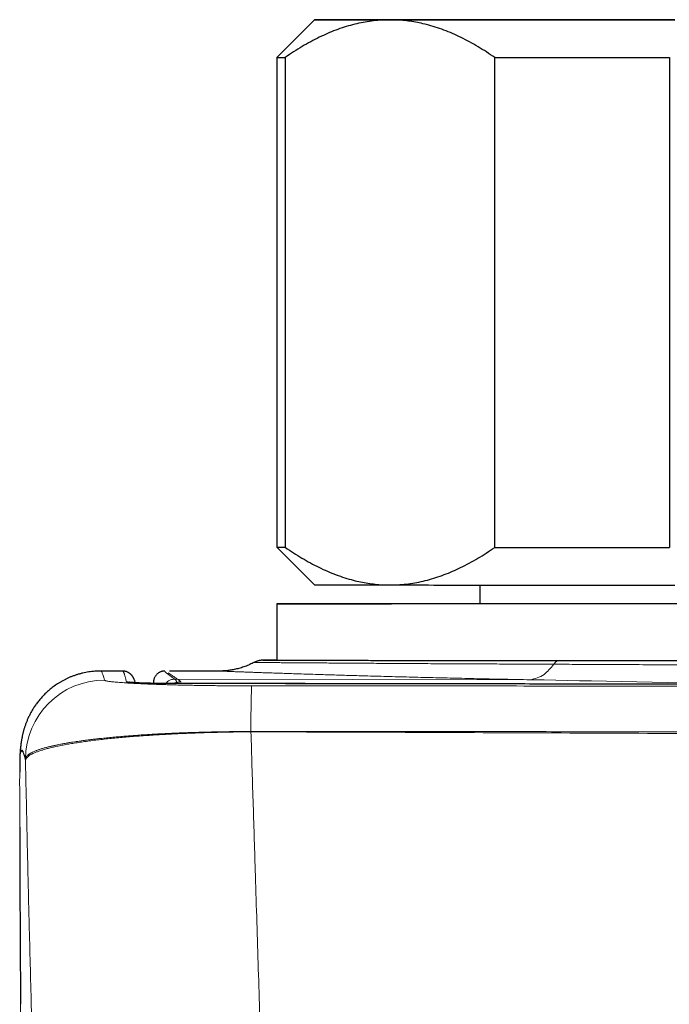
# Model space of a CAD drawing. Header units: millimetres. Extents: x 8 to 969, y 12 to 489.
# Tile 14 of 52: x 391 to 408, y 289 to 315. Entities that reach past the tile are written whole.
import ezdxf

# ---------------------------------------------------------------- set-up
doc = ezdxf.new("R2010")
doc.units = ezdxf.units.MM

msp = doc.modelspace()

# ---------------------------------------------------------------- linework, layer by layer
at = {"color": 7, "linetype": 'Continuous', "lineweight": 30}
for p, q in [((398.614, 315.145), (397.614, 314.145)), ((397.614, 314.145), (397.614, 301.145)), ((397.839, 314.145), (397.839, 301.145)), ((403.407, 301.143), (403.407, 314.143)), ((408.046, 314.142), (408.046, 301.142)), ((397.614, 301.145), (398.614, 300.145)), ((403.014, 300.143), (403.014, 299.645)), ((397.614, 299.645), (397.614, 298.145)), ((397.012, 298.088), (397.012, 298.088)), ((392.938, 297.858), (392.94, 297.858)), ((393.522, 297.859), (392.94, 297.859)), ((393.522, 297.858), (393.521, 297.858)), ((394.641, 297.859), (394.64, 297.859)), ((396.084, 297.859), (394.761, 297.859)), ((394.338, 297.558), (394.338, 297.558)), ((394.338, 297.557), (394.338, 297.557)), ((399.182, 297.524), (399.182, 297.524))]:
    msp.add_line(p, q, dxfattribs=at)
at = {"color": 252, "linetype": 'Continuous', "lineweight": 0}
for p, q in [((404.346, 297.628), (394.902, 297.646)), ((394.92, 297.526), (394.92, 297.526))]:
    msp.add_line(p, q, dxfattribs=at)
at = {"color": 7, "linetype": 'Continuous', "lineweight": 30, "flags": 128}
for points in [[(400.623, 315.147), (400.509, 315.147), (400.398, 315.147), (400.291, 315.147), (400.186, 315.147), (400.085, 315.147), (399.987, 315.147), (399.892, 315.147), (399.8, 315.147), (399.712, 315.147), (399.626, 315.147), (399.545, 315.147), (399.466, 315.146), (399.391, 315.146), (399.319, 315.146), (399.251, 315.146), (399.186, 315.146), (399.125, 315.146), (399.067, 315.146), (399.012, 315.146), (398.961, 315.146), (398.913, 315.146), (398.869, 315.146), (398.828, 315.146), (398.791, 315.146), (398.757, 315.146), (398.727, 315.146), (398.701, 315.146), (398.678, 315.146), (398.658, 315.146), (398.642, 315.146), (398.63, 315.146), (398.621, 315.146), (398.615, 315.145), (398.614, 315.145), (398.615, 315.145), (398.621, 315.145), (398.63, 315.145), (398.642, 315.145), (398.658, 315.145), (398.678, 315.145), (398.701, 315.145), (398.727, 315.145), (398.757, 315.145), (398.791, 315.145), (398.828, 315.145), (398.869, 315.145), (398.913, 315.145), (398.961, 315.145), (399.012, 315.145), (399.067, 315.145), (399.125, 315.145), (399.186, 315.145), (399.251, 315.145), (399.319, 315.144), (399.391, 315.144), (399.466, 315.144), (399.545, 315.144), (399.626, 315.144), (399.712, 315.144), (399.8, 315.144), (399.892, 315.144), (399.987, 315.144), (400.085, 315.144), (400.186, 315.144), (400.291, 315.144), (400.398, 315.144), (400.509, 315.144), (400.623, 315.144)], [(408.123, 315.148), (407.802, 315.148), (407.485, 315.148), (407.172, 315.148), (406.864, 315.148), (406.56, 315.148), (406.261, 315.148), (405.967, 315.148), (405.678, 315.148), (405.395, 315.148), (405.118, 315.148), (404.846, 315.148), (404.58, 315.148), (404.321, 315.148), (404.068, 315.147), (403.821, 315.147), (403.581, 315.147), (403.348, 315.147), (403.122, 315.147), (402.903, 315.147), (402.692, 315.147), (402.488, 315.147), (402.292, 315.147), (402.103, 315.147), (401.922, 315.147), (401.75, 315.147), (401.585, 315.147), (401.429, 315.147), (401.281, 315.147), (401.141, 315.147), (401.01, 315.146), (400.888, 315.146), (400.774, 315.146), (400.67, 315.146), (400.574, 315.146), (400.487, 315.146), (400.409, 315.146), (400.34, 315.146), (400.28, 315.146), (400.229, 315.146), (400.188, 315.146), (400.155, 315.146), (400.132, 315.146), (400.118, 315.146), (400.114, 315.145), (400.118, 315.145), (400.132, 315.145), (400.155, 315.145), (400.188, 315.145), (400.229, 315.145), (400.28, 315.145), (400.34, 315.145), (400.409, 315.145), (400.487, 315.145), (400.574, 315.145), (400.67, 315.145), (400.774, 315.145), (400.888, 315.144), (401.01, 315.144), (401.141, 315.144), (401.281, 315.144), (401.429, 315.144), (401.585, 315.144), (401.75, 315.144), (401.922, 315.144), (402.103, 315.144), (402.292, 315.144), (402.488, 315.144), (402.692, 315.144), (402.903, 315.144), (403.122, 315.144), (403.348, 315.144), (403.581, 315.144), (403.821, 315.143), (404.068, 315.143), (404.321, 315.143), (404.58, 315.143), (404.846, 315.143), (405.118, 315.143), (405.395, 315.143), (405.678, 315.143), (405.967, 315.143), (406.261, 315.143), (406.56, 315.143), (406.864, 315.143), (407.172, 315.143), (407.485, 315.143), (407.802, 315.143), (408.123, 315.143)], [(408.195, 315.148), (407.98, 315.148), (407.767, 315.148), (407.555, 315.148), (407.344, 315.148), (407.135, 315.148), (406.927, 315.148), (406.722, 315.148), (406.517, 315.148), (406.315, 315.148), (406.114, 315.148), (405.914, 315.148), (405.717, 315.148), (405.522, 315.148), (405.328, 315.148), (405.137, 315.148), (404.947, 315.148), (404.759, 315.148), (404.574, 315.148), (404.391, 315.148), (404.21, 315.148), (404.031, 315.148), (403.854, 315.148), (403.68, 315.148), (403.508, 315.148), (403.339, 315.148), (403.172, 315.148), (403.007, 315.148), (402.845, 315.148), (402.685, 315.148), (402.528, 315.148), (402.374, 315.148), (402.222, 315.148), (402.074, 315.147), (401.927, 315.147), (401.784, 315.147), (401.643, 315.147), (401.506, 315.147), (401.371, 315.147), (401.239, 315.147), (401.11, 315.147), (400.983, 315.147), (400.86, 315.147), (400.74, 315.147), (400.623, 315.147)], [(400.623, 315.144), (400.74, 315.144), (400.86, 315.144), (400.983, 315.144), (401.11, 315.144), (401.239, 315.144), (401.371, 315.144), (401.506, 315.144), (401.643, 315.144), (401.784, 315.143), (401.927, 315.143), (402.074, 315.143), (402.222, 315.143), (402.374, 315.143), (402.528, 315.143), (402.685, 315.143), (402.845, 315.143), (403.007, 315.143), (403.172, 315.143), (403.339, 315.143), (403.508, 315.143), (403.68, 315.143), (403.854, 315.143), (404.031, 315.143), (404.21, 315.143), (404.391, 315.143), (404.574, 315.143), (404.759, 315.143), (404.947, 315.143), (405.137, 315.143), (405.328, 315.143), (405.522, 315.143), (405.717, 315.143), (405.914, 315.143), (406.114, 315.143), (406.315, 315.143), (406.517, 315.143), (406.722, 315.143), (406.927, 315.143), (407.135, 315.143), (407.344, 315.143), (407.555, 315.143), (407.767, 315.143), (407.98, 315.143), (408.195, 315.142)], [(397.614, 314.145), (397.614, 314.145), (397.615, 314.145), (397.621, 314.145), (397.63, 314.145), (397.643, 314.145), (397.66, 314.145), (397.681, 314.145), (397.705, 314.145), (397.733, 314.145), (397.765, 314.145), (397.8, 314.145), (397.839, 314.145)], [(403.407, 314.143), (403.597, 314.143), (403.789, 314.143), (403.983, 314.143), (404.179, 314.143), (404.378, 314.143), (404.579, 314.143), (404.782, 314.143), (404.987, 314.143), (405.194, 314.143), (405.403, 314.143), (405.614, 314.143), (405.826, 314.142), (406.041, 314.142), (406.257, 314.142), (406.475, 314.142), (406.695, 314.142), (406.917, 314.142), (407.139, 314.142), (407.364, 314.142), (407.59, 314.142), (407.817, 314.142), (408.046, 314.142)], [(403.407, 301.143), (403.597, 301.143), (403.789, 301.143), (403.983, 301.143), (404.179, 301.143), (404.378, 301.143), (404.579, 301.143), (404.782, 301.143), (404.987, 301.143), (405.194, 301.143), (405.403, 301.143), (405.614, 301.143), (405.826, 301.142), (406.041, 301.142), (406.257, 301.142), (406.475, 301.142), (406.695, 301.142), (406.917, 301.142), (407.139, 301.142), (407.364, 301.142), (407.59, 301.142), (407.817, 301.142), (408.046, 301.142)], [(398.614, 300.145), (398.615, 300.145), (398.621, 300.145), (398.63, 300.145), (398.642, 300.145), (398.658, 300.145), (398.678, 300.145), (398.701, 300.145), (398.727, 300.145), (398.757, 300.145), (398.791, 300.145), (398.828, 300.145), (398.869, 300.145), (398.913, 300.145), (398.961, 300.145), (399.012, 300.145), (399.067, 300.145), (399.125, 300.145), (399.186, 300.145), (399.251, 300.145), (399.319, 300.144), (399.391, 300.144), (399.466, 300.144), (399.545, 300.144), (399.626, 300.144), (399.712, 300.144), (399.8, 300.144), (399.892, 300.144), (399.987, 300.144), (400.085, 300.144), (400.186, 300.144), (400.291, 300.144), (400.398, 300.144), (400.509, 300.144), (400.623, 300.144)], [(400.623, 300.144), (400.74, 300.144), (400.86, 300.144), (400.983, 300.144), (401.11, 300.144), (401.239, 300.144), (401.371, 300.144), (401.506, 300.144), (401.643, 300.144), (401.784, 300.143), (401.927, 300.143), (402.074, 300.143), (402.222, 300.143), (402.374, 300.143), (402.528, 300.143), (402.685, 300.143), (402.845, 300.143), (403.007, 300.143), (403.172, 300.143), (403.339, 300.143), (403.508, 300.143), (403.68, 300.143), (403.854, 300.143), (404.031, 300.143), (404.21, 300.143), (404.391, 300.143), (404.574, 300.143), (404.759, 300.143), (404.947, 300.143), (405.137, 300.143), (405.328, 300.143), (405.522, 300.143), (405.717, 300.143), (405.914, 300.143), (406.114, 300.143), (406.315, 300.143), (406.517, 300.143), (406.722, 300.143), (406.927, 300.143), (407.135, 300.143), (407.344, 300.143), (407.555, 300.143), (407.767, 300.143), (407.98, 300.143), (408.195, 300.142)], [(408.279, 299.642), (407.886, 299.642), (407.497, 299.642), (407.112, 299.642), (406.732, 299.642), (406.356, 299.642), (405.985, 299.642), (405.62, 299.643), (405.26, 299.643), (404.905, 299.643), (404.557, 299.643), (404.215, 299.643), (403.879, 299.643), (403.55, 299.643), (403.228, 299.643), (402.913, 299.643), (402.605, 299.643), (402.305, 299.643), (402.012, 299.643), (401.728, 299.643), (401.452, 299.643), (401.184, 299.643), (400.924, 299.643), (400.673, 299.643), (400.432, 299.644), (400.199, 299.644), (399.975, 299.644), (399.761, 299.644), (399.556, 299.644), (399.361, 299.644), (399.175, 299.644), (399, 299.644), (398.834, 299.644), (398.679, 299.644), (398.534, 299.644), (398.399, 299.644), (398.274, 299.644), (398.161, 299.645), (398.057, 299.645), (397.965, 299.645), (397.883, 299.645), (397.812, 299.645), (397.751, 299.645), (397.702, 299.645), (397.663, 299.645), (397.636, 299.645), (397.619, 299.645), (397.614, 299.645), (397.619, 299.646), (397.635, 299.646), (397.662, 299.646), (397.7, 299.646), (397.75, 299.646), (397.809, 299.646), (397.88, 299.646), (397.962, 299.646), (398.054, 299.646), (398.157, 299.646), (398.27, 299.646), (398.394, 299.646), (398.529, 299.647), (398.674, 299.647), (398.829, 299.647), (398.994, 299.647), (399.169, 299.647), (399.354, 299.647), (399.549, 299.647), (399.754, 299.647), (399.968, 299.647), (400.191, 299.647), (400.424, 299.647), (400.665, 299.647), (400.916, 299.648), (401.175, 299.648), (401.442, 299.648), (401.719, 299.648), (402.003, 299.648), (402.295, 299.648), (402.595, 299.648), (402.902, 299.648), (403.014, 299.648)]]:
    msp.add_lwpolyline(points, dxfattribs=at)
at = {"color": 252, "linetype": 'Continuous', "lineweight": 0, "flags": 128}
for points in [[(410.275, 297.507), (410.074, 297.51), (409.655, 297.518), (409.238, 297.526), (408.823, 297.535), (408.41, 297.544), (408.001, 297.553), (407.589, 297.562), (407.181, 297.571), (406.776, 297.58), (406.376, 297.589), (405.98, 297.597), (405.659, 297.604), (405.342, 297.61), (405.029, 297.616), (404.721, 297.622), (404.532, 297.625), (404.346, 297.628), (404.346, 297.628), (404.346, 297.628)], [(396.929, 296.254), (396.929, 296.253), (396.929, 296.252), (396.929, 296.251), (396.929, 296.25), (396.929, 296.249), (396.929, 296.248), (396.929, 296.247), (396.929, 296.246)], [(390.789, 295.62), (390.788, 295.588), (390.786, 295.501)]]:
    msp.add_lwpolyline(points, dxfattribs=at)
at = {"color": 7, "linetype": 'Continuous', "lineweight": 30}
msp.add_arc((397.827, 341.138), 39.993, 269.6947, 270.0181, dxfattribs=at)
at = {"color": 252, "linetype": 'Continuous', "lineweight": 0}
for centre, radius, start, end in [((393.038, 295.518), 2.1, 90.0043, 179.7496), ((393.62, 297.276), 0.3, 72.2659, 90.0152), ((394.963, 297.254), 0.301, 90.3267, 115.1967), ((395.068, 297.281), 0.3, 90.1103, 125.0708), ((428.008, 296.432), 31.08, 178.094, 180.3275), ((392.884, 295.5), 2.098, 179.9531, 180.2581), ((393.036, 295.518), 2.098, 179.7643, 180.9284)]:
    msp.add_arc(centre, radius, start, end, dxfattribs=at)
at = {"color": 7, "linetype": 'Continuous', "lineweight": 30}
for points, knots in [([(400.623, 315.144), (400.591, 315.144), (400.484, 315.143), (400.301, 315.132), (400.077, 315.106), (399.853, 315.067), (399.629, 315.015), (399.405, 314.95), (399.182, 314.872), (398.963, 314.783), (398.741, 314.681), (398.516, 314.566), (398.289, 314.437), (398.063, 314.297), (397.914, 314.196), (397.839, 314.145)], [0, 0, 0, 0, 0.034083, 0.113223, 0.192397, 0.271573, 0.350714, 0.430546, 0.510378, 0.588808, 0.667237, 0.750413, 0.833614, 0.916819, 1, 1, 1, 1]), ([(403.407, 314.143), (403.334, 314.193), (403.186, 314.293), (402.964, 314.431), (402.739, 314.559), (402.513, 314.676), (402.285, 314.782), (402.056, 314.874), (401.827, 314.954), (401.609, 315.016), (401.403, 315.064), (401.208, 315.1), (401.014, 315.125), (400.818, 315.141), (400.688, 315.143), (400.623, 315.144)], [0, 0, 0, 0, 0.082024, 0.164071, 0.246115, 0.328134, 0.410672, 0.49321, 0.574831, 0.656452, 0.72514, 0.793862, 0.862594, 0.931314, 1, 1, 1, 1]), ([(397.839, 301.145), (397.913, 301.095), (398.06, 300.994), (398.283, 300.856), (398.507, 300.728), (398.733, 300.611), (398.961, 300.506), (399.19, 300.413), (399.42, 300.334), (399.637, 300.271), (399.843, 300.223), (400.038, 300.188), (400.233, 300.163), (400.428, 300.147), (400.558, 300.145), (400.623, 300.144)], [0, 0, 0, 0, 0.082024, 0.164071, 0.246115, 0.328134, 0.410672, 0.49321, 0.574831, 0.656452, 0.72514, 0.793862, 0.862594, 0.931314, 1, 1, 1, 1]), ([(400.623, 300.144), (400.655, 300.144), (400.763, 300.145), (400.945, 300.155), (401.17, 300.181), (401.394, 300.22), (401.618, 300.273), (401.842, 300.338), (402.064, 300.416), (402.284, 300.505), (402.505, 300.606), (402.73, 300.722), (402.957, 300.851), (403.183, 300.99), (403.332, 301.092), (403.407, 301.143)], [0, 0, 0, 0, 0.034083, 0.113223, 0.192397, 0.271573, 0.350714, 0.430546, 0.510378, 0.588808, 0.667237, 0.750413, 0.833614, 0.916819, 1, 1, 1, 1]), ([(397.012, 298.088), (397.005, 298.085), (396.978, 298.07), (396.929, 298.047), (396.866, 298.018), (396.802, 297.993), (396.738, 297.969), (396.674, 297.948), (396.611, 297.93), (396.548, 297.914), (396.486, 297.9), (396.426, 297.889), (396.368, 297.879), (396.313, 297.872), (396.262, 297.867), (396.217, 297.864), (396.18, 297.861), (396.15, 297.86), (396.127, 297.86), (396.108, 297.859), (396.094, 297.859), (396.087, 297.859), (396.084, 297.859)], [0, 0, 0, 0, 0.023036, 0.095216, 0.166682, 0.237359, 0.307159, 0.375973, 0.443668, 0.510076, 0.574976, 0.638058, 0.698852, 0.756561, 0.809762, 0.856317, 0.89459, 0.925057, 0.949511, 0.969777, 0.987369, 1, 1, 1, 1]), ([(397.256, 298.146), (397.254, 298.146), (397.248, 298.146), (397.243, 298.145), (397.237, 298.145), (397.232, 298.145), (397.228, 298.145), (397.224, 298.145), (397.219, 298.145), (397.213, 298.144), (397.205, 298.144), (397.195, 298.143), (397.183, 298.142), (397.167, 298.14), (397.147, 298.136), (397.121, 298.13), (397.093, 298.122), (397.063, 298.112), (397.035, 298.1), (397.019, 298.092), (397.012, 298.088)], [0, 0, 0, 0, 0.1748239, 0.4697834, 0.5897861, 0.6482525, 0.6801461, 0.7040435, 0.723314, 0.7395707, 0.7544233, 0.7690812, 0.7849638, 0.8041839, 0.8289487, 0.86038, 0.8959985, 0.9336549, 0.9731928, 1, 1, 1, 1]), ([(397.249, 298.145), (397.251, 298.145), (397.256, 298.145), (397.277, 298.145), (397.312, 298.145), (397.36, 298.145), (397.421, 298.145), (397.493, 298.145), (397.578, 298.145), (397.675, 298.145), (397.785, 298.145), (397.911, 298.144), (398.051, 298.144), (398.205, 298.144), (398.369, 298.144), (398.542, 298.144), (398.723, 298.144), (398.916, 298.144), (399.12, 298.144), (399.335, 298.144), (399.56, 298.144), (399.797, 298.144), (400.048, 298.144), (400.313, 298.143), (400.595, 298.143), (400.887, 298.143), (401.18, 298.143), (401.472, 298.143), (401.762, 298.143), (402.059, 298.143), (402.365, 298.143), (402.678, 298.143), (402.999, 298.143), (403.327, 298.143), (403.666, 298.143), (404.018, 298.143), (404.382, 298.143), (404.752, 298.143), (405.005, 298.143), (405.131, 298.143)], [0, 0, 0, 0, 0.016607, 0.043946, 0.071296, 0.098646, 0.125985, 0.153324, 0.180674, 0.208024, 0.235363, 0.264107, 0.292864, 0.32162, 0.350364, 0.377721, 0.405089, 0.432456, 0.459813, 0.48717, 0.514537, 0.541905, 0.569262, 0.598016, 0.626782, 0.655548, 0.684302, 0.710215, 0.736137, 0.762059, 0.787972, 0.813885, 0.839807, 0.865729, 0.891642, 0.918726, 0.945821, 0.972915, 1, 1, 1, 1]), ([(397.614, 298.146), (397.587, 298.146), (397.529, 298.146), (397.454, 298.146), (397.387, 298.146), (397.333, 298.146), (397.292, 298.146), (397.268, 298.146), (397.261, 298.146), (397.26, 298.146)], [0, 0, 0, 0, 0.139306, 0.302192, 0.465078, 0.625452, 0.785826, 0.955787, 1, 1, 1, 1]), ([(405.131, 298.143), (405.256, 298.142), (405.505, 298.142), (405.886, 298.142), (406.272, 298.142), (406.665, 298.142), (407.064, 298.142), (407.47, 298.142), (407.88, 298.142), (408.299, 298.142), (408.728, 298.142), (409.166, 298.142), (409.607, 298.142), (410.052, 298.142), (410.501, 298.142), (410.952, 298.142), (411.402, 298.142), (411.86, 298.142), (412.328, 298.142), (412.807, 298.142), (413.286, 298.142), (413.759, 298.142), (414.224, 298.142), (414.682, 298.142), (415.139, 298.142), (415.596, 298.142), (416.053, 298.142), (416.506, 298.142), (416.956, 298.142), (417.377, 298.142), (417.774, 298.142), (418.147, 298.142), (418.517, 298.142), (418.884, 298.142), (419.24, 298.142), (419.584, 298.142), (419.918, 298.142), (420.249, 298.142), (420.467, 298.142), (420.576, 298.142)], [0, 0, 0, 0, 0.026983, 0.053975, 0.080967, 0.10795, 0.135249, 0.162559, 0.189869, 0.217169, 0.245495, 0.273831, 0.302168, 0.330495, 0.359046, 0.387598, 0.415706, 0.443814, 0.47359, 0.503378, 0.533166, 0.562941, 0.59141, 0.61989, 0.64837, 0.676838, 0.705532, 0.734226, 0.762483, 0.790741, 0.8147, 0.838669, 0.862642, 0.886611, 0.91057, 0.932924, 0.955285, 0.977645, 1, 1, 1, 1]), ([(392.938, 297.859), (392.913, 297.859), (392.861, 297.858), (392.782, 297.854), (392.7, 297.846), (392.619, 297.835), (392.538, 297.822), (392.459, 297.805), (392.38, 297.785), (392.303, 297.762), (392.228, 297.737), (392.155, 297.709), (392.083, 297.679), (392.014, 297.647), (391.947, 297.613), (391.882, 297.577), (391.82, 297.54), (391.761, 297.501), (391.703, 297.461), (391.649, 297.42), (391.596, 297.379), (391.547, 297.337), (391.499, 297.294), (391.455, 297.251), (391.412, 297.208), (391.371, 297.164), (391.333, 297.121), (391.297, 297.078), (391.263, 297.035), (391.231, 296.992), (391.2, 296.949), (391.171, 296.906), (391.144, 296.864), (391.119, 296.822), (391.095, 296.781), (391.072, 296.74), (391.051, 296.699), (391.031, 296.659), (391.012, 296.619), (390.994, 296.58), (390.978, 296.541), (390.962, 296.502), (390.948, 296.464), (390.934, 296.426), (390.921, 296.389), (390.909, 296.352), (390.898, 296.315), (390.888, 296.279), (390.878, 296.243), (390.869, 296.207), (390.861, 296.171), (390.853, 296.135), (390.845, 296.099), (390.839, 296.063), (390.832, 296.026), (390.826, 295.989), (390.82, 295.95), (390.815, 295.91), (390.81, 295.869), (390.805, 295.824), (390.8, 295.776), (390.796, 295.721), (390.792, 295.669), (390.79, 295.635), (390.789, 295.62)], [0, 0, 0, 0, 0.006691, 0.014085, 0.021471, 0.028847, 0.036213, 0.043569, 0.050916, 0.058255, 0.065586, 0.072912, 0.080233, 0.087551, 0.094871, 0.102195, 0.109527, 0.116874, 0.124241, 0.131637, 0.139069, 0.146549, 0.154087, 0.161695, 0.169389, 0.177181, 0.185089, 0.193129, 0.20132, 0.209683, 0.218237, 0.227006, 0.236013, 0.245285, 0.254848, 0.264733, 0.27497, 0.285594, 0.296643, 0.308155, 0.320175, 0.332751, 0.345934, 0.359782, 0.37436, 0.389737, 0.405994, 0.423219, 0.441513, 0.460991, 0.481786, 0.504049, 0.52796, 0.553732, 0.581619, 0.611934, 0.645066, 0.681515, 0.721941, 0.767256, 0.818789, 0.878632, 0.950474, 1, 1, 1, 1]), ([(393.858, 297.548), (393.857, 297.554), (393.851, 297.573), (393.841, 297.6), (393.83, 297.63), (393.82, 297.652), (393.811, 297.671), (393.801, 297.689), (393.791, 297.705), (393.781, 297.721), (393.77, 297.736), (393.758, 297.751), (393.744, 297.765), (393.73, 297.779), (393.714, 297.792), (393.697, 297.805), (393.678, 297.817), (393.657, 297.828), (393.632, 297.839), (393.605, 297.848), (393.577, 297.855), (393.548, 297.859), (393.529, 297.859), (393.521, 297.859)], [0, 0, 0, 0, 0.062167, 0.235085, 0.346763, 0.434927, 0.508114, 0.569191, 0.621084, 0.665932, 0.705272, 0.740237, 0.771687, 0.800293, 0.826595, 0.851037, 0.873995, 0.895792, 0.918914, 0.941027, 0.962421, 0.98336, 1, 1, 1, 1]), ([(394.64, 297.859), (394.636, 297.859), (394.626, 297.859), (394.608, 297.858), (394.588, 297.855), (394.568, 297.851), (394.546, 297.845), (394.524, 297.836), (394.5, 297.825), (394.475, 297.811), (394.451, 297.793), (394.428, 297.773), (394.407, 297.75), (394.388, 297.725), (394.372, 297.698), (394.36, 297.671), (394.35, 297.645), (394.344, 297.618), (394.34, 297.593), (394.338, 297.573), (394.338, 297.561), (394.338, 297.557)], [0, 0, 0, 0, 0.05593, 0.120142, 0.180004, 0.236424, 0.290187, 0.341975, 0.397399, 0.451241, 0.504004, 0.556132, 0.607896, 0.659421, 0.710743, 0.761895, 0.812966, 0.863873, 0.915971, 0.96909, 1, 1, 1, 1]), ([(394.92, 297.526), (394.9, 297.526), (394.861, 297.526), (394.802, 297.526), (394.742, 297.526), (394.682, 297.527), (394.623, 297.527), (394.565, 297.528), (394.508, 297.529), (394.452, 297.53), (394.396, 297.53), (394.342, 297.532), (394.288, 297.533), (394.236, 297.534), (394.185, 297.535), (394.136, 297.537), (394.088, 297.538), (394.043, 297.54), (394, 297.541), (393.959, 297.543), (393.921, 297.545), (393.885, 297.547), (393.852, 297.549), (393.821, 297.551), (393.793, 297.552), (393.769, 297.554), (393.748, 297.556), (393.731, 297.558), (393.718, 297.559), (393.709, 297.56), (393.703, 297.561), (393.701, 297.562), (393.701, 297.562), (393.701, 297.562)], [0, 0, 0, 0, 0.031344, 0.063718, 0.096311, 0.129065, 0.161914, 0.194781, 0.22761, 0.260419, 0.293585, 0.327132, 0.361047, 0.395305, 0.429866, 0.464682, 0.49969, 0.534817, 0.569979, 0.605048, 0.639926, 0.675506, 0.711085, 0.746677, 0.782158, 0.817373, 0.852104, 0.886051, 0.915543, 0.943119, 0.968388, 0.991103, 1, 1, 1, 1]), ([(399.182, 297.524), (398.822, 297.524), (397.87, 297.525), (396.449, 297.525), (395.388, 297.526), (394.92, 297.526)], [0, 0, 0, 0, 0.253349, 0.670216, 1, 1, 1, 1]), ([(488.614, 297.441), (488.591, 297.441), (487.954, 297.441), (486.76, 297.442), (485.001, 297.442), (483.259, 297.443), (481.455, 297.444), (479.59, 297.445), (477.64, 297.446), (475.59, 297.448), (473.415, 297.449), (471.077, 297.451), (468.518, 297.453), (465.621, 297.456), (462.081, 297.459), (458.259, 297.462), (454.636, 297.466), (451.684, 297.468), (449.286, 297.47), (447.098, 297.472), (444.968, 297.473), (442.698, 297.475), (440.397, 297.476), (438.11, 297.478), (435.788, 297.48), (433.372, 297.481), (430.897, 297.484), (428.479, 297.486), (426.114, 297.488), (423.797, 297.49), (421.524, 297.493), (419.421, 297.495), (417.44, 297.497), (415.564, 297.5), (413.649, 297.502), (411.727, 297.505), (409.798, 297.507), (407.86, 297.51), (405.915, 297.513), (403.962, 297.516), (402, 297.519), (400.406, 297.522), (399.466, 297.523), (399.182, 297.524)], [0, 0, 0, 0, 0.000762, 0.021352, 0.040057, 0.059753, 0.079761, 0.100567, 0.122297, 0.145135, 0.169333, 0.195267, 0.223529, 0.255172, 0.292436, 0.342285, 0.383377, 0.413931, 0.441307, 0.463817, 0.487316, 0.512755, 0.539955, 0.564459, 0.589488, 0.617823, 0.645485, 0.672504, 0.698936, 0.724831, 0.750229, 0.775168, 0.79538, 0.81671, 0.838122, 0.859618, 0.881202, 0.902873, 0.924635, 0.946488, 0.968434, 0.990474, 1, 1, 1, 1]), ([(390.789, 295.62), (390.789, 295.619), (390.789, 295.612), (390.788, 295.601), (390.788, 295.588), (390.787, 295.575), (390.787, 295.563), (390.786, 295.55), (390.786, 295.538), (390.786, 295.523), (390.785, 295.506), (390.785, 295.483), (390.785, 295.456), (390.785, 295.426), (390.784, 295.394), (390.784, 295.36), (390.784, 295.323), (390.784, 295.283), (390.784, 295.241), (390.784, 295.204), (390.784, 295.181), (390.784, 295.174)], [0, 0, 0, 0, 0.004211, 0.019528, 0.036363, 0.055313, 0.077122, 0.102784, 0.133729, 0.172223, 0.222464, 0.294779, 0.392202, 0.478022, 0.558881, 0.64454, 0.726951, 0.807641, 0.886169, 0.964375, 1, 1, 1, 1]), ([(390.785, 293.712), (390.785, 293.683), (390.785, 293.622), (390.785, 293.524), (390.786, 293.42), (390.786, 293.314), (390.786, 293.205), (390.787, 293.094), (390.787, 292.982), (390.787, 292.867), (390.788, 292.75), (390.788, 292.631), (390.788, 292.511), (390.789, 292.389), (390.789, 292.265), (390.79, 292.14), (390.79, 292.013), (390.791, 291.885), (390.791, 291.756), (390.792, 291.625), (390.792, 291.493), (390.793, 291.36), (390.794, 291.226), (390.794, 291.092), (390.795, 290.955), (390.796, 290.818), (390.796, 290.68), (390.797, 290.54), (390.798, 290.4), (390.799, 290.259), (390.8, 290.118), (390.801, 289.977), (390.801, 289.835), (390.802, 289.692), (390.803, 289.549), (390.804, 289.405), (390.805, 289.262), (390.806, 289.131), (390.807, 289.048), (390.807, 289.014)], [0, 0, 0, 0, 0.023489, 0.050734, 0.077851, 0.105171, 0.132467, 0.159758, 0.187062, 0.214395, 0.241796, 0.269101, 0.296465, 0.323892, 0.351317, 0.378664, 0.405873, 0.433111, 0.460505, 0.487823, 0.515086, 0.542313, 0.569525, 0.596742, 0.623979, 0.651256, 0.678592, 0.706009, 0.733526, 0.761047, 0.788245, 0.815525, 0.842871, 0.870268, 0.897701, 0.925153, 0.952607, 0.980041, 1, 1, 1, 1])]:
    msp.add_open_spline(points, degree=3, knots=knots, dxfattribs=at)
at = {"color": 252, "linetype": 'Continuous', "lineweight": 0}
for points, knots in [([(404.974, 298.04), (404.879, 298.04), (404.69, 298.041), (404.411, 298.042), (404.135, 298.043), (403.863, 298.044), (403.595, 298.046), (403.302, 298.047), (402.987, 298.049), (402.651, 298.05), (402.324, 298.052), (402.009, 298.054), (401.705, 298.055), (401.414, 298.057), (401.123, 298.059), (400.832, 298.061), (400.543, 298.062), (400.264, 298.064), (399.996, 298.066), (399.74, 298.068), (399.498, 298.069), (399.269, 298.071), (399.05, 298.072), (398.841, 298.074), (398.656, 298.075), (398.493, 298.076), (398.349, 298.077), (398.208, 298.078), (398.071, 298.079), (397.938, 298.08), (397.814, 298.081), (397.699, 298.082), (397.585, 298.083), (397.476, 298.084), (397.374, 298.085), (397.283, 298.086), (397.205, 298.086), (397.139, 298.087), (397.089, 298.087), (397.052, 298.088), (397.028, 298.088), (397.014, 298.088), (397.013, 298.088), (397.012, 298.088)], [0, 0, 0, 0, 0.019595, 0.039192, 0.058787, 0.078418, 0.098052, 0.117683, 0.143617, 0.169559, 0.195502, 0.221435, 0.246331, 0.271231, 0.296127, 0.323178, 0.350244, 0.377315, 0.404381, 0.431431, 0.457615, 0.483813, 0.510016, 0.536214, 0.562398, 0.583384, 0.604373, 0.625359, 0.648291, 0.671232, 0.694177, 0.717118, 0.74005, 0.767286, 0.794528, 0.821765, 0.849622, 0.877485, 0.905342, 0.930016, 0.954691, 0.977693, 1, 1, 1, 1]), ([(397.26, 298.146), (397.255, 298.146), (397.244, 298.145), (397.242, 298.145), (397.248, 298.145), (397.249, 298.145)], [0, 0, 0, 0, 0.341936, 0.804029, 1, 1, 1, 1]), ([(404.346, 297.628), (404.473, 297.656), (404.699, 297.706), (404.89, 297.938), (404.974, 298.04)], [0, 0, 0, 0, 0.56363, 1, 1, 1, 1]), ([(420.708, 298.034), (420.607, 298.033), (420.406, 298.033), (420.1, 298.032), (419.772, 298.031), (419.421, 298.029), (419.048, 298.028), (418.643, 298.026), (418.208, 298.024), (417.741, 298.022), (417.277, 298.02), (416.816, 298.017), (416.358, 298.015), (415.929, 298.014), (415.529, 298.012), (415.131, 298.011), (414.702, 298.009), (414.244, 298.008), (413.797, 298.008), (413.36, 298.007), (412.935, 298.007), (412.495, 298.007), (412.04, 298.008), (411.57, 298.009), (411.131, 298.01), (410.721, 298.012), (410.341, 298.013), (409.964, 298.015), (409.561, 298.017), (409.13, 298.019), (408.675, 298.022), (408.24, 298.024), (407.827, 298.026), (407.435, 298.028), (407.054, 298.03), (406.685, 298.032), (406.326, 298.034), (405.976, 298.035), (405.635, 298.037), (405.301, 298.038), (405.083, 298.039), (404.974, 298.04)], [0, 0, 0, 0, 0.020314, 0.040629, 0.060943, 0.085141, 0.109343, 0.133541, 0.162998, 0.192461, 0.221917, 0.250268, 0.278624, 0.306975, 0.329593, 0.35221, 0.380154, 0.408103, 0.436047, 0.461949, 0.487855, 0.513756, 0.542502, 0.571254, 0.6, 0.623573, 0.647146, 0.670576, 0.694007, 0.722964, 0.751926, 0.780883, 0.806482, 0.832085, 0.857684, 0.881854, 0.906027, 0.930197, 0.953464, 0.976733, 1, 1, 1, 1]), ([(392.94, 297.858), (392.941, 297.858), (392.947, 297.858), (392.957, 297.846), (392.971, 297.823), (392.986, 297.789), (393.002, 297.743), (393.019, 297.687), (393.032, 297.641), (393.038, 297.618)], [0, 0, 0, 0, 0.072223, 0.226819, 0.381418, 0.536055, 0.690696, 0.845346, 1, 1, 1, 1]), ([(393.62, 297.576), (393.616, 297.592), (393.608, 297.626), (393.597, 297.671), (393.586, 297.711), (393.576, 297.746), (393.567, 297.777), (393.557, 297.803), (393.549, 297.824), (393.539, 297.844), (393.53, 297.857), (393.524, 297.857), (393.522, 297.858)], [0, 0, 0, 0, 0.094103, 0.188208, 0.282314, 0.376422, 0.470539, 0.564657, 0.658778, 0.752899, 0.90516, 1, 1, 1, 1]), ([(394.64, 297.859), (394.639, 297.859), (394.637, 297.858), (394.639, 297.853), (394.646, 297.845), (394.658, 297.833), (394.675, 297.817), (394.699, 297.797), (394.728, 297.774), (394.763, 297.748), (394.804, 297.717), (394.853, 297.684), (394.885, 297.659), (394.902, 297.646)], [0, 0, 0, 0, 0.079048, 0.17003, 0.261015, 0.353366, 0.445719, 0.538082, 0.630447, 0.722822, 0.815212, 0.907605, 1, 1, 1, 1]), ([(395.067, 297.581), (395.041, 297.599), (394.99, 297.634), (394.945, 297.665), (394.908, 297.69), (394.877, 297.711), (394.827, 297.745), (394.776, 297.779), (394.745, 297.799), (394.73, 297.809)], [0, 0, 0, 0, 0.168642, 0.337284, 0.337466, 0.464398, 0.59133, 0.795665, 1, 1, 1, 1]), ([(404.346, 297.628), (404.232, 297.631), (404.004, 297.635), (403.668, 297.642), (403.337, 297.648), (403.012, 297.655), (402.691, 297.662), (402.375, 297.67), (402.065, 297.677), (401.754, 297.684), (401.443, 297.692), (401.133, 297.7), (400.83, 297.708), (400.534, 297.716), (400.246, 297.723), (399.983, 297.731), (399.742, 297.738), (399.522, 297.744), (399.308, 297.75), (399.101, 297.757), (398.899, 297.763), (398.681, 297.769), (398.45, 297.777), (398.217, 297.784), (398.004, 297.791), (397.809, 297.798), (397.623, 297.804), (397.448, 297.81), (397.282, 297.815), (397.136, 297.82), (397.007, 297.825), (396.893, 297.829), (396.786, 297.833), (396.687, 297.836), (396.595, 297.84), (396.501, 297.843), (396.408, 297.847), (396.328, 297.85), (396.267, 297.852), (396.22, 297.854), (396.18, 297.855), (396.147, 297.857), (396.12, 297.858), (396.1, 297.858), (396.087, 297.859), (396.082, 297.859), (396.083, 297.859), (396.084, 297.859)], [0, 0, 0, 0, 0.022422, 0.044849, 0.067277, 0.089699, 0.112318, 0.134943, 0.157569, 0.180188, 0.204467, 0.228749, 0.253028, 0.277446, 0.301867, 0.326284, 0.34661, 0.366937, 0.387262, 0.407667, 0.428075, 0.44848, 0.476063, 0.503669, 0.528321, 0.552977, 0.577629, 0.60242, 0.627214, 0.652005, 0.672634, 0.693265, 0.713894, 0.734602, 0.755312, 0.77602, 0.804005, 0.832012, 0.8516, 0.87119, 0.890779, 0.910433, 0.930089, 0.949744, 0.970692, 0.991639, 1, 1, 1, 1]), ([(393.038, 297.618), (393.039, 297.616), (393.042, 297.612), (393.057, 297.605), (393.079, 297.599), (393.11, 297.593), (393.149, 297.586), (393.198, 297.58), (393.255, 297.573), (393.319, 297.566), (393.392, 297.56), (393.472, 297.554), (393.559, 297.548), (393.655, 297.541), (393.761, 297.535), (393.875, 297.529), (393.998, 297.523), (394.125, 297.517), (394.254, 297.512), (394.386, 297.507), (394.524, 297.502), (394.669, 297.498), (394.823, 297.493), (394.984, 297.489), (395.15, 297.485), (395.329, 297.481), (395.521, 297.478), (395.727, 297.474), (395.922, 297.472), (396.104, 297.47), (396.272, 297.468), (396.442, 297.467), (396.612, 297.466), (396.779, 297.466), (396.89, 297.466), (396.945, 297.466)], [0, 0, 0, 0, 0.0309209, 0.0618681, 0.0928155, 0.1237367, 0.1555417, 0.1873757, 0.2192089, 0.2510131, 0.2819442, 0.3129037, 0.343862, 0.3747915, 0.4067283, 0.4387, 0.4706696, 0.5026037, 0.5317083, 0.560843, 0.5899758, 0.619078, 0.6492684, 0.6794971, 0.7097235, 0.7399108, 0.7741092, 0.8083386, 0.8425352, 0.8691131, 0.8957225, 0.9223311, 0.9489078, 0.9744539, 1, 1, 1, 1]), ([(394.92, 297.526), (394.886, 297.526), (394.818, 297.526), (394.717, 297.526), (394.617, 297.527), (394.52, 297.528), (394.426, 297.53), (394.336, 297.531), (394.25, 297.533), (394.167, 297.535), (394.088, 297.538), (394.013, 297.541), (393.944, 297.543), (393.879, 297.546), (393.819, 297.55), (393.766, 297.553), (393.72, 297.557), (393.68, 297.561), (393.648, 297.566), (393.625, 297.571), (393.622, 297.574), (393.62, 297.576)], [0, 0, 0, 0, 0.047156, 0.094489, 0.14183, 0.188995, 0.236042, 0.283242, 0.330456, 0.377519, 0.426872, 0.476371, 0.525883, 0.575254, 0.62975, 0.684409, 0.739079, 0.793591, 0.862343, 0.931243, 1, 1, 1, 1]), ([(394.36, 297.531), (394.358, 297.533), (394.353, 297.538), (394.346, 297.545), (394.339, 297.553), (394.338, 297.556), (394.338, 297.557)], [0, 0, 0, 0, 0.101055, 0.358311, 0.701625, 1, 1, 1, 1]), ([(394.902, 297.646), (394.863, 297.641), (394.786, 297.631), (394.703, 297.582), (394.676, 297.538), (394.669, 297.527)], [0, 0, 0, 0, 0.430931, 0.861862, 1, 1, 1, 1]), ([(394.902, 297.646), (394.902, 297.646), (394.907, 297.642), (394.918, 297.633), (394.934, 297.615), (394.948, 297.591), (394.957, 297.567), (394.962, 297.555)], [0, 0, 0, 0, 0.000032, 0.249934, 0.499847, 0.749873, 1, 1, 1, 1]), ([(399.182, 297.524), (398.826, 297.524), (398.116, 297.524), (397.051, 297.525), (395.985, 297.525), (395.275, 297.526), (394.92, 297.526)], [0, 0, 0, 0, 0.249999, 0.499999, 0.749999, 1, 1, 1, 1]), ([(395.076, 297.575), (395.036, 297.572), (394.98, 297.569), (394.936, 297.535), (394.923, 297.526)], [0, 0, 0, 0, 0.7133115, 1, 1, 1, 1]), ([(394.962, 297.555), (394.963, 297.552), (394.966, 297.548), (394.983, 297.54), (395.005, 297.533), (395.027, 297.528), (395.037, 297.526)], [0, 0, 0, 0, 0.256998, 0.514786, 0.77178, 1, 1, 1, 1]), ([(396.945, 297.466), (397.989, 297.465), (400.075, 297.465), (403.206, 297.463), (406.336, 297.461), (409.466, 297.459), (413.117, 297.456), (417.29, 297.453), (422.506, 297.448), (428.244, 297.443), (434.502, 297.437), (440.761, 297.432), (446.667, 297.427), (451.931, 297.423), (456.552, 297.419), (460.884, 297.415), (464.928, 297.412), (468.682, 297.408), (472.148, 297.405), (475.325, 297.402), (478.213, 297.4), (480.596, 297.399), (482.763, 297.397), (484.713, 297.397), (486.663, 297.396), (487.963, 297.396), (488.614, 297.396)], [0, 0, 0, 0, 0.034141, 0.068283, 0.102424, 0.136567, 0.17071, 0.221925, 0.273141, 0.341423, 0.409705, 0.477987, 0.546269, 0.602984, 0.650247, 0.697509, 0.744772, 0.782582, 0.820391, 0.858201, 0.886559, 0.914918, 0.936188, 0.957459, 0.978729, 1, 1, 1, 1]), ([(488.614, 297.441), (488.414, 297.441), (487.414, 297.441), (485.614, 297.442), (483.214, 297.443), (480.815, 297.444), (478.415, 297.446), (476.015, 297.447), (473.616, 297.449), (470.416, 297.452), (466.417, 297.455), (461.619, 297.459), (457.218, 297.463), (453.217, 297.467), (449.614, 297.47), (446.011, 297.472), (442.408, 297.475), (438.804, 297.477), (435.201, 297.48), (431.599, 297.483), (427.996, 297.486), (424.393, 297.49), (420.791, 297.493), (417.189, 297.497), (413.587, 297.502), (409.985, 297.507), (406.383, 297.512), (402.782, 297.518), (400.382, 297.522), (399.182, 297.524)], [0, 0, 0, 0, 0.006699, 0.033526, 0.060353, 0.08718, 0.114007, 0.140835, 0.167662, 0.194489, 0.248143, 0.301797, 0.355451, 0.395733, 0.436016, 0.476298, 0.51658, 0.556863, 0.597145, 0.637428, 0.67771, 0.717992, 0.758275, 0.798558, 0.838844, 0.879131, 0.91942, 0.95971, 1, 1, 1, 1]), ([(390.938, 295.527), (390.939, 295.531), (390.939, 295.539), (390.943, 295.551), (390.947, 295.563), (390.952, 295.572), (390.956, 295.578), (390.958, 295.582), (390.96, 295.586), (390.963, 295.59), (390.967, 295.594), (390.971, 295.6), (390.977, 295.606), (390.985, 295.614), (390.994, 295.623), (391.006, 295.633), (391.019, 295.644), (391.034, 295.654), (391.058, 295.67), (391.096, 295.692), (391.152, 295.719), (391.218, 295.746), (391.291, 295.773), (391.37, 295.799), (391.452, 295.822), (391.535, 295.844), (391.617, 295.864), (391.7, 295.883), (391.783, 295.9), (391.866, 295.917), (391.951, 295.932), (392.036, 295.947), (392.12, 295.962), (392.204, 295.975), (392.286, 295.987), (392.371, 296), (392.461, 296.012), (392.555, 296.024), (392.646, 296.036), (392.726, 296.046), (392.795, 296.054), (392.858, 296.061), (392.929, 296.069), (393.008, 296.077), (393.093, 296.086), (393.178, 296.094), (393.262, 296.102), (393.372, 296.112), (393.51, 296.124), (393.676, 296.137), (393.843, 296.15), (394.01, 296.162), (394.177, 296.172), (394.338, 296.182), (394.494, 296.191), (394.644, 296.199), (394.789, 296.206), (394.945, 296.212), (395.112, 296.219), (395.289, 296.226), (395.46, 296.231), (395.639, 296.237), (395.828, 296.241), (396.026, 296.245), (396.217, 296.249), (396.402, 296.251), (396.581, 296.253), (396.756, 296.254), (396.872, 296.254), (396.929, 296.254)], [0, 0, 0, 0, 0.010352, 0.021039, 0.031585, 0.041519, 0.044614, 0.047579, 0.05058, 0.053949, 0.058023, 0.063137, 0.068601, 0.07528, 0.083317, 0.092373, 0.101912, 0.111415, 0.120681, 0.144834, 0.169806, 0.195027, 0.220061, 0.244382, 0.26769, 0.288655, 0.308553, 0.327401, 0.345262, 0.362209, 0.379272, 0.395492, 0.410958, 0.425752, 0.439929, 0.453539, 0.468967, 0.48388, 0.498196, 0.511647, 0.520097, 0.529135, 0.539355, 0.550921, 0.563052, 0.574874, 0.586097, 0.596932, 0.619085, 0.640369, 0.660603, 0.681617, 0.701573, 0.720523, 0.738555, 0.755681, 0.77202, 0.787619, 0.808001, 0.827326, 0.845731, 0.863338, 0.885178, 0.906033, 0.926054, 0.945368, 0.964064, 0.982253, 1, 1, 1, 1]), ([(396.929, 296.246), (396.85, 296.245), (396.692, 296.244), (396.455, 296.241), (396.217, 296.236), (395.979, 296.231), (395.743, 296.224), (395.507, 296.216), (395.273, 296.208), (395.043, 296.198), (394.818, 296.187), (394.598, 296.175), (394.381, 296.163), (394.168, 296.149), (393.959, 296.134), (393.754, 296.119), (393.553, 296.102), (393.357, 296.084), (393.167, 296.066), (392.983, 296.046), (392.805, 296.026), (392.633, 296.004), (392.467, 295.981), (392.308, 295.958), (392.156, 295.933), (392.011, 295.908), (391.874, 295.882), (391.745, 295.855), (391.625, 295.828), (391.513, 295.8), (391.41, 295.771), (391.316, 295.741), (391.232, 295.711), (391.164, 295.682), (391.109, 295.656), (391.06, 295.629), (391.015, 295.599), (390.978, 295.566), (390.955, 295.536), (390.942, 295.509), (390.939, 295.492), (390.938, 295.484)], [0, 0, 0, 0, 0.02454, 0.049079, 0.074046, 0.099034, 0.124023, 0.14899, 0.174417, 0.199845, 0.224498, 0.249151, 0.27421, 0.299291, 0.324372, 0.349432, 0.374925, 0.400418, 0.425924, 0.45143, 0.477101, 0.502771, 0.528948, 0.555125, 0.581471, 0.607818, 0.634625, 0.661432, 0.688414, 0.715395, 0.742917, 0.770439, 0.798143, 0.825847, 0.847397, 0.868948, 0.897967, 0.926999, 0.956018, 0.978009, 1, 1, 1, 1]), ([(396.929, 296.254), (397.103, 296.254), (397.448, 296.254), (397.96, 296.254), (398.461, 296.254), (398.952, 296.254), (399.435, 296.253), (399.911, 296.253), (400.438, 296.253), (401.016, 296.253), (401.644, 296.252), (402.265, 296.252), (403.039, 296.252), (403.965, 296.251), (405.047, 296.25), (406.126, 296.25), (407.053, 296.249), (407.83, 296.249), (408.457, 296.248), (409.089, 296.248), (409.729, 296.247), (410.376, 296.247), (411.032, 296.246), (411.628, 296.246), (412.162, 296.245), (412.634, 296.245), (413.113, 296.245), (413.6, 296.244), (414.095, 296.244), (414.599, 296.244), (415.113, 296.243), (415.606, 296.243), (416.075, 296.242), (416.521, 296.242), (416.976, 296.242), (417.441, 296.241), (417.918, 296.241), (418.407, 296.24), (418.871, 296.24), (419.31, 296.24), (419.723, 296.239), (420.145, 296.239), (420.578, 296.238), (421.021, 296.238), (421.475, 296.238), (421.94, 296.237), (422.417, 296.237), (422.904, 296.236), (423.402, 296.236), (423.909, 296.235), (424.424, 296.235), (424.945, 296.235), (425.454, 296.234), (425.949, 296.234), (426.426, 296.233), (426.898, 296.233), (427.362, 296.232), (427.816, 296.232), (428.238, 296.232), (428.628, 296.231), (428.986, 296.231), (429.335, 296.231), (429.673, 296.23), (430, 296.23), (430.315, 296.23), (430.62, 296.229), (430.916, 296.229), (431.243, 296.229), (431.602, 296.228), (431.99, 296.228), (432.367, 296.228), (432.735, 296.227), (433.127, 296.227), (433.541, 296.227), (433.979, 296.226), (434.408, 296.226), (434.83, 296.226), (435.246, 296.225), (435.658, 296.225), (436.148, 296.224), (436.718, 296.224), (437.369, 296.223), (438.02, 296.223), (438.676, 296.222), (439.226, 296.222), (439.669, 296.221), (440.003, 296.221), (440.343, 296.221), (440.688, 296.22), (441.039, 296.22), (441.398, 296.22), (441.765, 296.22), (442.109, 296.219), (442.43, 296.219), (442.726, 296.219), (443.03, 296.218), (443.344, 296.218), (443.667, 296.218), (443.996, 296.218), (444.329, 296.217), (444.669, 296.217), (445.021, 296.217), (445.386, 296.217), (445.762, 296.216), (446.15, 296.216), (446.546, 296.216), (446.949, 296.215), (447.358, 296.215), (447.811, 296.215), (448.306, 296.214), (448.841, 296.214), (449.413, 296.213), (450.018, 296.213), (450.654, 296.212), (451.279, 296.212), (451.894, 296.211), (452.501, 296.211), (453.101, 296.211), (453.718, 296.21), (454.351, 296.21), (455.005, 296.209), (455.661, 296.208), (456.322, 296.208), (456.99, 296.207), (457.668, 296.207), (458.358, 296.206), (459.059, 296.206), (459.772, 296.205), (460.571, 296.204), (461.452, 296.203), (462.412, 296.202), (463.362, 296.201), (464.297, 296.201), (465.216, 296.2), (466.127, 296.199), (467.027, 296.198), (467.913, 296.197), (468.786, 296.196), (469.645, 296.195), (470.498, 296.195), (471.565, 296.194), (472.846, 296.193), (474.344, 296.191), (475.841, 296.19), (477.174, 296.189), (478.347, 296.188), (479.361, 296.188), (480.383, 296.187), (481.414, 296.187), (482.456, 296.186), (483.489, 296.186), (484.513, 296.185), (485.527, 296.185), (486.55, 296.185), (487.58, 296.185), (488.269, 296.185), (488.614, 296.185)], [0, 0, 0, 0, 0.005705, 0.011282, 0.016741, 0.022096, 0.027363, 0.032551, 0.037669, 0.044607, 0.05145, 0.058214, 0.064915, 0.076767, 0.088536, 0.100288, 0.112086, 0.118872, 0.125706, 0.132599, 0.139564, 0.146616, 0.153768, 0.161037, 0.166112, 0.171256, 0.176477, 0.181782, 0.187179, 0.192676, 0.198284, 0.204014, 0.208779, 0.213639, 0.218602, 0.223677, 0.228872, 0.234198, 0.239664, 0.244065, 0.248566, 0.253171, 0.257887, 0.262719, 0.26767, 0.272744, 0.277942, 0.283261, 0.288697, 0.294236, 0.299864, 0.305554, 0.311278, 0.316524, 0.321738, 0.326892, 0.33196, 0.336917, 0.341747, 0.345767, 0.349679, 0.353482, 0.357175, 0.360758, 0.364172, 0.367489, 0.370714, 0.373858, 0.378221, 0.382449, 0.386559, 0.390566, 0.394482, 0.399363, 0.404133, 0.40881, 0.41341, 0.417945, 0.422428, 0.42687, 0.433991, 0.441077, 0.448168, 0.455309, 0.462545, 0.46615, 0.469798, 0.473496, 0.477254, 0.481082, 0.48499, 0.488992, 0.493102, 0.496252, 0.49948, 0.502797, 0.506211, 0.509737, 0.513385, 0.51695, 0.520651, 0.524493, 0.528475, 0.532588, 0.536819, 0.54115, 0.545558, 0.550017, 0.554504, 0.560384, 0.566232, 0.572018, 0.579083, 0.586019, 0.592831, 0.599534, 0.606146, 0.61269, 0.619186, 0.626305, 0.633424, 0.64057, 0.647772, 0.655055, 0.662444, 0.669957, 0.677609, 0.685397, 0.693296, 0.703741, 0.714232, 0.724705, 0.734823, 0.744854, 0.754784, 0.764608, 0.774328, 0.783781, 0.793151, 0.802449, 0.811687, 0.828074, 0.844382, 0.860683, 0.877046, 0.88802, 0.899068, 0.910207, 0.921451, 0.932813, 0.944301, 0.955251, 0.966312, 0.977473, 0.988712, 1, 1, 1, 1]), ([(488.614, 296.156), (487.914, 296.156), (486.514, 296.156), (484.414, 296.155), (482.314, 296.155), (480.214, 296.154), (478.114, 296.154), (476.014, 296.153), (473.564, 296.152), (470.765, 296.152), (467.193, 296.152), (463.198, 296.154), (458.78, 296.159), (454.363, 296.168), (449.945, 296.177), (445.527, 296.18), (441.109, 296.174), (436.691, 296.163), (432.764, 296.153), (428.673, 296.148), (424.419, 296.15), (419.511, 296.16), (415.011, 296.175), (410.92, 296.191), (407.239, 296.206), (403.557, 296.222), (400.12, 296.236), (397.911, 296.243), (396.929, 296.246)], [0, 0, 0, 0, 0.0229, 0.0458, 0.068699, 0.0916, 0.1145, 0.137401, 0.160302, 0.194656, 0.229009, 0.277195, 0.325381, 0.373568, 0.421755, 0.469941, 0.518128, 0.566314, 0.614501, 0.646626, 0.700166, 0.753707, 0.807247, 0.847403, 0.887559, 0.927716, 0.967873, 1, 1, 1, 1]), ([(396.929, 296.246), (396.938, 295.942), (396.956, 295.332), (396.985, 294.417), (397.014, 293.498), (397.046, 292.475), (397.081, 291.344), (397.119, 290.105), (397.159, 288.86), (397.199, 287.611), (397.24, 286.357), (397.284, 285.065), (397.33, 283.734), (397.378, 282.365), (397.428, 280.993), (397.48, 279.618), (397.535, 278.188), (397.595, 276.702), (397.658, 275.161), (397.724, 273.616), (397.791, 272.069), (397.861, 270.518), (397.93, 269.025), (397.998, 267.59), (398.064, 266.215), (398.132, 264.836), (398.202, 263.455), (398.27, 262.131), (398.337, 260.863), (398.401, 259.652), (398.467, 258.439), (398.534, 257.223), (398.602, 256.005), (398.668, 254.847), (398.731, 253.749), (398.791, 252.711), (398.846, 251.758), (398.897, 250.89), (398.944, 250.107), (398.99, 249.324), (399.033, 248.589), (399.074, 247.903), (399.111, 247.266), (399.148, 246.628), (399.185, 245.99), (399.221, 245.349), (399.257, 244.705), (399.293, 244.058), (399.327, 243.41), (399.359, 242.806), (399.388, 242.245), (399.414, 241.727), (399.44, 241.21), (399.466, 240.693), (399.491, 240.173), (399.517, 239.649), (399.543, 239.122), (399.569, 238.597), (399.595, 238.073), (399.623, 237.549), (399.651, 237.027), (399.68, 236.506), (399.711, 235.987), (399.742, 235.469), (399.765, 235.126), (399.777, 234.955)], [0, 0, 0, 0, 0.015775, 0.031551, 0.047327, 0.063102, 0.084153, 0.105205, 0.126256, 0.147323, 0.168391, 0.189459, 0.212276, 0.235094, 0.257913, 0.280731, 0.303548, 0.328967, 0.354387, 0.379807, 0.405228, 0.430648, 0.456066, 0.478484, 0.500902, 0.52332, 0.545738, 0.568155, 0.587701, 0.607248, 0.626796, 0.646344, 0.665891, 0.685436, 0.701992, 0.718548, 0.735104, 0.747523, 0.759942, 0.772361, 0.784779, 0.794832, 0.804886, 0.814941, 0.824995, 0.835047, 0.845212, 0.855378, 0.865544, 0.875708, 0.883842, 0.891978, 0.900114, 0.90825, 0.916384, 0.924725, 0.933068, 0.941411, 0.949755, 0.958096, 0.966475, 0.974856, 0.983238, 0.99162, 1, 1, 1, 1]), ([(390.786, 295.501), (390.787, 295.525), (390.79, 295.572), (390.796, 295.629), (390.802, 295.677), (390.809, 295.714), (390.817, 295.741), (390.826, 295.758), (390.836, 295.765), (390.847, 295.762), (390.859, 295.749), (390.873, 295.726), (390.887, 295.691), (390.903, 295.647), (390.92, 295.593), (390.932, 295.549), (390.938, 295.527)], [0, 0, 0, 0, 0.0705, 0.140906, 0.211238, 0.281498, 0.351686, 0.421804, 0.491852, 0.561832, 0.63507, 0.708226, 0.781301, 0.854295, 0.927211, 1, 1, 1, 1]), ([(390.938, 295.484), (390.931, 295.51), (390.917, 295.562), (390.899, 295.624), (390.881, 295.674), (390.865, 295.709), (390.851, 295.732), (390.838, 295.739), (390.829, 295.736), (390.82, 295.726), (390.813, 295.707), (390.806, 295.68), (390.8, 295.645), (390.795, 295.602), (390.79, 295.552), (390.787, 295.511), (390.786, 295.49)], [0, 0, 0, 0, 0.083281, 0.166562, 0.249843, 0.333144, 0.416445, 0.499746, 0.562269, 0.624793, 0.687316, 0.749839, 0.812379, 0.874919, 0.93746, 1, 1, 1, 1]), ([(390.786, 295.49), (390.786, 295.486), (390.785, 295.478), (390.785, 295.453), (390.785, 295.417), (390.784, 295.369), (390.784, 295.31), (390.784, 295.239), (390.784, 295.157), (390.784, 295.064), (390.783, 294.962), (390.783, 294.851), (390.784, 294.73), (390.784, 294.598), (390.784, 294.454), (390.784, 294.3), (390.784, 294.136), (390.785, 293.964), (390.785, 293.786), (390.785, 293.601), (390.786, 293.409), (390.786, 293.207), (390.787, 292.996), (390.788, 292.775), (390.788, 292.548), (390.789, 292.317), (390.79, 292.082), (390.791, 291.845), (390.792, 291.602), (390.793, 291.353), (390.794, 291.098), (390.796, 290.836), (390.797, 290.571), (390.799, 290.308), (390.8, 290.048), (390.802, 289.791), (390.803, 289.532), (390.805, 289.273), (390.806, 289.1), (390.807, 289.014)], [0, 0, 0, 0, 0.026759, 0.05354, 0.080322, 0.107081, 0.134616, 0.162176, 0.189737, 0.217272, 0.244031, 0.270813, 0.297595, 0.324354, 0.35189, 0.379451, 0.407012, 0.434548, 0.461303, 0.488081, 0.514859, 0.541614, 0.569144, 0.5967, 0.624255, 0.651785, 0.678568, 0.705374, 0.73218, 0.758963, 0.78652, 0.814103, 0.841686, 0.869244, 0.895374, 0.921536, 0.947708, 0.97387, 1, 1, 1, 1]), ([(390.784, 295.17), (390.784, 295.193), (390.784, 295.246), (390.784, 295.313), (390.784, 295.376), (390.785, 295.425), (390.785, 295.463), (390.785, 295.489), (390.786, 295.497), (390.786, 295.501)], [0, 0, 0, 0, 0.116103, 0.268444, 0.418963, 0.567583, 0.71414, 0.858377, 1, 1, 1, 1]), ([(393.997, 233.252), (393.955, 233.915), (393.904, 234.743), (393.842, 235.738), (393.811, 236.237), (393.78, 236.739), (393.759, 237.074), (393.738, 237.41), (393.717, 237.748), (393.685, 238.256), (393.653, 238.765), (393.62, 239.281), (393.587, 239.801), (393.553, 240.327), (393.519, 240.854), (393.484, 241.383), (393.45, 241.914), (393.415, 242.447), (393.38, 242.98), (393.345, 243.514), (393.31, 244.049), (393.274, 244.585), (393.239, 245.12), (393.199, 245.723), (393.155, 246.394), (393.107, 247.133), (393.059, 247.87), (393.011, 248.606), (392.962, 249.372), (392.911, 250.168), (392.859, 250.993), (392.807, 251.816), (392.755, 252.638), (392.7, 253.528), (392.642, 254.484), (392.58, 255.506), (392.519, 256.527), (392.452, 257.661), (392.38, 258.91), (392.303, 260.272), (392.225, 261.672), (392.147, 263.111), (392.069, 264.588), (391.994, 266.063), (391.92, 267.535), (391.848, 269.004), (391.779, 270.471), (391.712, 271.935), (391.649, 273.361), (391.589, 274.747), (391.533, 276.096), (391.479, 277.442), (391.427, 278.785), (391.38, 280.051), (391.337, 281.24), (391.298, 282.354), (391.26, 283.465), (391.224, 284.574), (391.189, 285.679), (391.156, 286.782), (391.124, 287.881), (391.093, 288.978), (391.064, 290.07), (391.038, 291.086), (391.014, 292.025), (390.994, 292.89), (390.975, 293.754), (390.956, 294.618), (390.944, 295.195), (390.938, 295.484)], [0, 0, 0, 0, 0.03194, 0.039928, 0.047917, 0.055906, 0.063893, 0.063894, 0.071886, 0.079881, 0.087875, 0.095867, 0.104028, 0.11219, 0.120353, 0.128514, 0.136737, 0.14496, 0.153185, 0.161407, 0.169681, 0.177956, 0.186232, 0.194507, 0.20596, 0.217416, 0.228872, 0.240328, 0.251782, 0.264677, 0.277573, 0.290469, 0.303365, 0.31626, 0.332376, 0.348492, 0.364609, 0.380725, 0.402349, 0.423973, 0.445597, 0.469206, 0.492815, 0.516425, 0.540034, 0.563663, 0.587293, 0.610922, 0.634552, 0.656437, 0.678323, 0.70021, 0.722096, 0.743982, 0.762241, 0.780501, 0.798761, 0.817021, 0.83528, 0.853539, 0.871838, 0.890137, 0.908437, 0.926736, 0.941389, 0.956041, 0.970694, 0.985347, 1, 1, 1, 1]), ([(390.807, 289.014), (390.811, 288.555), (390.818, 287.638), (390.831, 286.263), (390.845, 284.889), (390.86, 283.606), (390.875, 282.416), (390.89, 281.318), (390.906, 280.22), (390.923, 279.123), (390.936, 278.39), (390.949, 277.657), (390.962, 276.925), (390.982, 275.832), (391.004, 274.74), (391.027, 273.65), (391.051, 272.585), (391.075, 271.546), (391.099, 270.533), (391.125, 269.522), (391.152, 268.512), (391.179, 267.503), (391.208, 266.497), (391.238, 265.492), (391.269, 264.489), (391.3, 263.488), (391.333, 262.489), (391.368, 261.493), (391.403, 260.499), (391.439, 259.508), (391.476, 258.52), (391.515, 257.526), (391.555, 256.528), (391.597, 255.526), (391.639, 254.527), (391.683, 253.531), (391.713, 252.871), (391.729, 252.541)], [0, 0, 0, 0, 0.037056, 0.074114, 0.111172, 0.148228, 0.177874, 0.207521, 0.237169, 0.266816, 0.296462, 0.296677, 0.326281, 0.355887, 0.385494, 0.4151, 0.444704, 0.472297, 0.499892, 0.527488, 0.555083, 0.582677, 0.610272, 0.637869, 0.665466, 0.693063, 0.720658, 0.748254, 0.775853, 0.803453, 0.831051, 0.858648, 0.886916, 0.915188, 0.94346, 0.971732, 1, 1, 1, 1])]:
    msp.add_open_spline(points, degree=3, knots=knots, dxfattribs=at)
msp.add_open_spline([(404.974, 298.04), (404.998, 298.069), (405.046, 298.129), (405.103, 298.138), (405.131, 298.143)], degree=3, dxfattribs=at)

doc.saveas('drawing.dxf')
